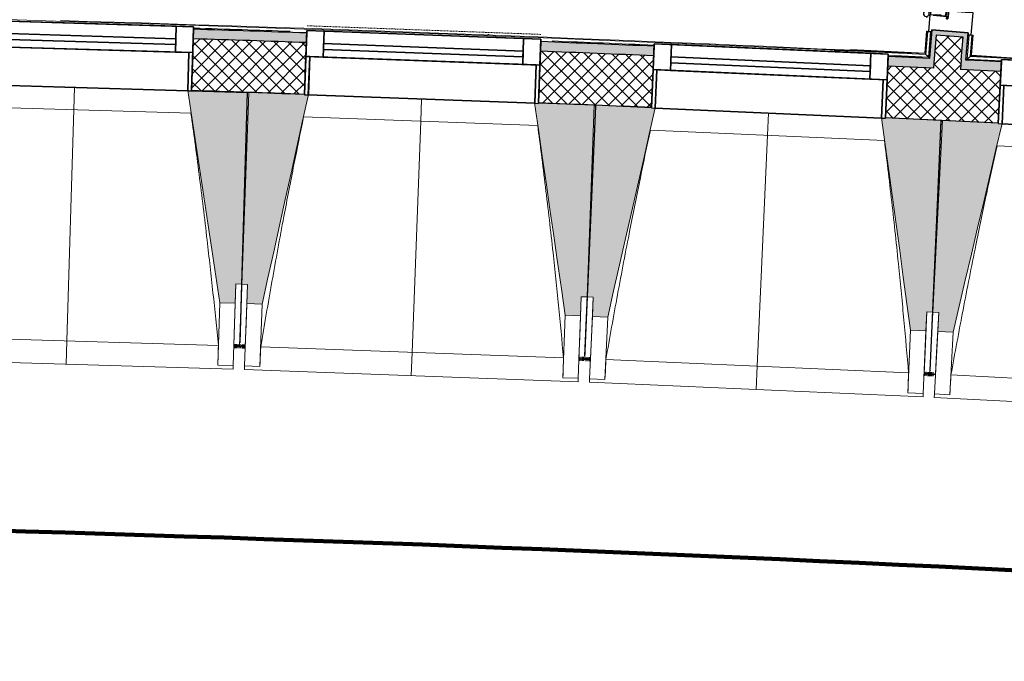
# Model space of a CAD drawing. Header units: centimetres. Extents: x -2631 to 8345, y -3715 to 485.
# Tile 4 of 82: x -1746 to -1490, y -2208 to -2041. Entities that reach past the tile are written whole.
import ezdxf

# ---------------------------------------------------------------- set-up
doc = ezdxf.new("R2010")
doc.units = ezdxf.units.CM
for name, pattern in [('Projeté', [0.396875, 0.238125, -0.15875]), ('Tiret', [0.25, 0.125, -0.125]), ('Tiret_2_', [0.25, 0.125, -0.125])]:
    doc.linetypes.add(name, pattern=pattern)
for name, color, linetype, lineweight in [('0-1', 7, 'Continuous', 5), ('A-DOOR', 7, 'Continuous', 25), ('A-DOOR-FRAM', 7, 'Continuous', 25), ('ANNOTATIONS-1', 7, 'Continuous', 25), ('ANNOTATIONS-2', 7, 'Continuous', 18), ('EQUI_SPE', 7, 'Continuous', 18), ('HACHURE_C-3', 7, 'Continuous', 18), ('MENUISERIES', 7, 'Continuous', 18), ('MENUISERIES-1', 7, 'Continuous', 25), ('MUR', 7, 'Continuous', 25), ('MUR_C', 7, 'Continuous', 25), ('OSSATURE', 7, 'Continuous', 18), ('OSSATURE_C', 7, 'Continuous', 18), ('PORTE', 7, 'Continuous', 25), ('PORTE-1', 7, 'Continuous', 18), ('PORTE-Cadre-meneau', 7, 'Continuous', 25), ('PORTE-panneau', 7, 'Continuous', 25), ('SERRU', 7, 'Continuous', 18), ('SERRU-traverse', 7, 'Continuous', 18), ('SOL', 7, 'Continuous', 25), ('Z', 7, 'Continuous', 18)]:
    doc.layers.add(name, color=color, linetype=linetype, lineweight=lineweight)
doc.layers.add('A-ANNO-NPLT', color=7, linetype='Continuous', lineweight=25, plot=False)
for name, color, linetype, lineweight, true_color in [('A-GLAZ-GLAS', 7, 'Continuous', 25, 0x5c63b1), ('ANNOTATIONS-3', 4, 'Tiret_2_', 100, 0x00ffff), ('ANNOTATIONS-5', 1, 'Projeté', 18, 0xff0000), ('ANNOTATIONS-6', 5, 'Continuous', 100, 0x0000ff), ('HACHURE_C-1', 7, 'Continuous', 25, 0xdadada), ('HACHURE_C-2', 7, 'Continuous', 5, 0xdadada), ('MENUISERIES-2', 7, 'Continuous', 25, 0x5c63b1), ('OSSATURE-1', 7, 'Continuous', 5, 0x787878), ('OSSATURE-2', 5, 'Continuous', 25, 0x0000ff), ('PORTE-2', 7, 'Tiret', 18, 0x000080)]:
    doc.layers.add(name, color=color, linetype=linetype, lineweight=lineweight, true_color=true_color)
pattern_1 = [(45, (0, 0), (-1.767767, 1.767767), []), (135, (0, 0), (-1.767767, -1.767767), [])]

# ---------------------------------------------------------------- blocks, each defined once
blk = doc.blocks.new('PRT_SIMPLE_HUI_58x68x48 - PRT_BOIS_1V_EI30_930x2040x40-552262-2021_015_1114_DCE_1_50_Sols Chape')
at = {"layer": 'ANNOTATIONS-1'}
h = blk.add_hatch(color=256, dxfattribs=at)
h.paths.add_polyline_path([(-48.38, -0.97), (-48.96, -0.8), (-50.85, -0.8), (-50.85, -1.15), (-50.2, -1.15), (-50.21, -1.03), (-50.52, -1.03), (-50.52, -0.93), (-48.84, -0.94), (-48.51, -1.06)])
h.paths.add_polyline_path([(-48.38, -0.97), (-48.51, -1.17), (-49.61, -1.32), (-50.05, -1.36), (-50.05, -1.45), (-49.59, -1.45), (-48.38, -1.28), (-48.38, -1.05)])
h = blk.add_hatch(color=256, dxfattribs=at)
h.paths.add_polyline_path([(41.38, -0.97), (41.38, -1.28), (42.62, -1.45), (43.05, -1.41), (43.04, -1.32), (42.59, -1.32), (41.51, -1.17), (41.44, -1.07)])
h.paths.add_polyline_path([(43.85, -0.8), (41.85, -0.8), (41.38, -0.97), (41.51, -1.06), (41.87, -0.93), (43.52, -0.93), (43.52, -1.03), (43.2, -1.05), (43.2, -1.15), (43.85, -1.15), (43.85, -0.9)])
at = {"layer": 'A-DOOR'}
for p, q in [((43.05, -1.45), (-49.95, -1.45)), ((-49.95, -1.45), (-49.95, -5.45)), ((43.05, -5.45), (43.05, -1.45)), ((-49.95, -5.45), (43.05, -5.45))]:
    blk.add_line(p, q, dxfattribs=at)
at = {"layer": 'A-DOOR-FRAM'}
for p, q in [((-48.7, 5.6), (-54.5, 5.6)), ((-54.5, 5.6), (-54.5, 4.75)), ((-48.7, -0.8), (-48.7, 5.6)), ((47.5, 5.6), (41.7, 5.6)), ((41.7, 5.6), (41.7, -0.8)), ((47.5, 4.75), (47.5, 5.6)), ((-54.5, 4.75), (-54.04, 4.75)), ((-54.04, 4.75), (-54.04, -4.75)), ((47.03, -4.75), (47.03, 4.75)), ((47.03, 4.75), (47.5, 4.75)), ((-50.85, -0.8), (-48.7, -0.8)), ((-50.85, -1.15), (-50.85, -0.8)), ((-50.2, -1.15), (-50.85, -1.15)), ((-50.2, -5.6), (-50.2, -1.15)), ((41.7, -0.8), (43.85, -0.8)), ((43.85, -1.15), (43.2, -1.15)), ((43.2, -1.15), (43.2, -5.6)), ((43.85, -0.8), (43.85, -1.15)), ((-54.04, -4.75), (-54.5, -4.75)), ((-54.5, -4.75), (-54.5, -5.6)), ((47.5, -4.75), (47.03, -4.75)), ((47.5, -5.6), (47.5, -4.75)), ((-54.5, -5.6), (-50.2, -5.6)), ((43.2, -5.6), (47.5, -5.6))]:
    blk.add_line(p, q, dxfattribs=at)
at = {"layer": 'ANNOTATIONS-2'}
for p, q in [((-48.85, -0.8), (-50.85, -0.8)), ((-50.85, -0.8), (-50.85, -1.15)), ((-50.85, -1.15), (-50.2, -1.15)), ((-50.52, -1.03), (-50.52, -0.93)), ((-50.52, -0.93), (-48.87, -0.93)), ((-50.2, -1.03), (-50.52, -1.03)), ((-50.2, -1.15), (-50.2, -1.03)), ((-49.61, -1.32), (-50.05, -1.32)), ((-50.05, -1.32), (-50.05, -1.45)), ((-50.05, -1.45), (-49.6, -1.45)), ((-48.51, -1.17), (-49.61, -1.32)), ((-49.6, -1.45), (-48.38, -1.28)), ((-48.87, -0.93), (-48.51, -1.06)), ((-48.38, -0.97), (-48.85, -0.8)), ((-48.51, -1.06), (-48.51, -1.17)), ((-48.38, -1.28), (-48.38, -0.97)), ((41.85, -0.8), (41.38, -0.97)), ((41.38, -0.97), (41.38, -1.28)), ((41.38, -1.28), (42.6, -1.45)), ((41.51, -1.06), (41.87, -0.93)), ((41.51, -1.17), (41.51, -1.06)), ((42.61, -1.32), (41.51, -1.17)), ((43.85, -0.8), (41.85, -0.8)), ((41.87, -0.93), (43.52, -0.93)), ((42.6, -1.45), (43.05, -1.45)), ((43.05, -1.32), (42.61, -1.32)), ((43.05, -1.45), (43.05, -1.32)), ((43.52, -1.03), (43.2, -1.03)), ((43.2, -1.03), (43.2, -1.15)), ((43.2, -1.15), (43.85, -1.15)), ((43.52, -0.93), (43.52, -1.03)), ((43.85, -1.15), (43.85, -0.8))]:
    blk.add_line(p, q, dxfattribs=at)
at = {"layer": 'EQUI_SPE'}
for p, q in [((43.05, -4.05), (43.05, -5.45)), ((43.05, -5.45), (40.35, -5.45))]:
    blk.add_line(p, q, dxfattribs=at)
at = {"layer": 'PORTE'}
for p, q in [((-42.71, 5.5), (-45.06, 5.5)), ((-45.06, 5.5), (-45.06, 5.45)), ((-45.06, 5.45), (-45.06, 5.04)), ((-45.06, 5.45), (-45.06, 5.04)), ((-42.71, 5.45), (-45.06, 5.45)), ((-42.71, 5.45), (-45.06, 5.45)), ((-31.96, 5.5), (-42.71, 5.5)), ((-42.71, 5.5), (-42.71, 5.45)), ((-42.71, 5.45), (-42.71, 5.5)), ((-42.71, 5.45), (-42.71, 5.04)), ((-42.71, 5.45), (-42.71, 5.04)), ((-31.96, 5.45), (-42.71, 5.45)), ((-31.96, 5.45), (-42.71, 5.45)), ((-42.71, 5.04), (-42.71, 5.45)), ((-42.71, 5.04), (-42.71, 5.45)), ((-31.96, 5.45), (-31.96, 5.5)), ((-31.96, 5.04), (-31.96, 5.45)), ((-31.96, 5.04), (-31.96, 5.45)), ((-45.06, 5.04), (-45.06, 4.33)), ((-45.06, 5.04), (-45.06, 4.33)), ((-42.71, 5.04), (-45.06, 5.04)), ((-45.06, 3.4), (-45.06, 4.33)), ((-45.06, 4.33), (-45.06, 3.4)), ((-45.06, 2.56), (-45.06, 3.4)), ((-45.06, 3.4), (-45.06, 2.56)), ((-42.71, 3.4), (-45.06, 3.4)), ((-42.71, 3.4), (-45.06, 3.4)), ((-42.71, 5.04), (-42.71, 4.33)), ((-42.71, 5.04), (-42.71, 4.33)), ((-31.96, 5.04), (-42.71, 5.04)), ((-42.71, 4.33), (-42.71, 5.04)), ((-42.71, 4.33), (-42.71, 5.04)), ((-42.71, 3.4), (-42.71, 4.33)), ((-42.71, 4.33), (-42.71, 3.4)), ((-42.71, 3.4), (-42.71, 4.33)), ((-42.71, 4.33), (-42.71, 3.4)), ((-42.71, 3.4), (-42.71, 3.28)), ((-42.71, 3.28), (-42.71, 3.4)), ((-31.96, 3.4), (-42.71, 3.4)), ((-31.96, 3.4), (-42.71, 3.4)), ((-42.71, 2.56), (-42.71, 3.4)), ((-42.71, 3.4), (-42.71, 2.56)), ((-31.96, 3.28), (-42.71, 3.28)), ((-42.71, 3.28), (-31.96, 3.28)), ((-31.96, 4.33), (-31.96, 5.04)), ((-31.96, 4.33), (-31.96, 5.04)), ((-31.96, 3.4), (-31.96, 4.33)), ((-31.96, 4.33), (-31.96, 3.4)), ((-31.96, 3.4), (-31.96, 3.28)), ((-31.96, 3.28), (-31.96, 3.4)), ((-45.06, 1.52), (-45.06, 2.56)), ((-45.06, 2.56), (-45.06, 1.52)), ((-42.71, 2.56), (-45.06, 2.56)), ((-42.71, 2.56), (-45.06, 2.56)), ((-45.06, 0.44), (-45.06, 1.52)), ((-45.06, 1.52), (-45.06, 0.44)), ((-42.71, 1.52), (-45.06, 1.52)), ((-42.71, 1.52), (-45.06, 1.52)), ((-45.06, 0.44), (-45.06, -0.4)), ((-45.06, -0.4), (-45.06, 0.44)), ((-42.71, 0.44), (-45.06, 0.44)), ((-45.06, 0.44), (-42.71, 0.44)), ((-42.71, 1.52), (-42.71, 2.56)), ((-42.71, 2.56), (-42.71, 1.52)), ((-42.71, 0.44), (-42.71, 1.52)), ((-42.71, 1.52), (-42.71, 0.44)), ((-42.71, 0.44), (-42.71, -0.4)), ((-42.71, -0.4), (-42.71, 0.44)), ((-46.56, -0.55), (-46.56, -1.45)), ((-41.34, -0.55), (-46.56, -0.55)), ((-41.34, -0.55), (-46.56, -0.55)), ((-46.56, -0.55), (-46.56, -1.45)), ((-41.34, -0.55), (-46.56, -0.55)), ((-41.34, -0.55), (-46.56, -0.55)), ((-46.56, -1.45), (-41.34, -1.45)), ((-46.56, -1.45), (-41.34, -1.45)), ((-46.56, -1.45), (-41.34, -1.45)), ((-46.56, -1.45), (-41.34, -1.45)), ((-45.06, -0.4), (-45.06, -0.5)), ((-45.06, -0.5), (-42.71, -0.5)), ((-44.3, -0.55), (-43.67, -0.55)), ((-44.3, -0.55), (-43.67, -0.55)), ((-43.6, -1.45), (-44.3, -1.45)), ((-43.6, -1.45), (-44.3, -1.45)), ((-43.66, -0.55), (-43.6, -0.55)), ((-43.66, -0.55), (-43.6, -0.55)), ((-42.71, -0.5), (-42.71, -0.4)), ((-41.34, -1.45), (-41.34, -0.55)), ((-41.34, -1.45), (-41.34, -0.55)), ((-49.95, -4.25), (-49.95, -2.65)), ((-49.95, -2.65), (-49.95, -2.9)), ((-49.95, -2.9), (-49.95, -4)), ((-49.95, -2.98), (-49.95, -3.27)), ((-49.95, -3.45), (-49.95, -3.15)), ((-49.95, -3.5), (-49.95, -3.4)), ((-49.95, -3.82), (-49.95, -3.45)), ((-49.95, -3.63), (-49.95, -3.92)), ((-49.95, -4), (-49.95, -4.25)), ((43.05, -2.9), (43.05, -2.65)), ((43.05, -2.65), (43.05, -4.25)), ((43.05, -4), (43.05, -2.9)), ((43.05, -3.27), (43.05, -2.98)), ((43.05, -3.15), (43.05, -3.45)), ((43.05, -3.4), (43.05, -3.5)), ((43.05, -3.45), (43.05, -3.82)), ((43.05, -3.92), (43.05, -3.63)), ((43.05, -4.25), (43.05, -4)), ((-46.56, -5.45), (-46.56, -6.35)), ((-43.27, -5.45), (-46.56, -5.45)), ((-43.27, -5.45), (-46.56, -5.45)), ((-46.56, -5.45), (-46.56, -6.35)), ((-43.27, -5.45), (-46.56, -5.45)), ((-43.27, -5.45), (-46.56, -5.45)), ((-46.56, -6.35), (-41.34, -6.35)), ((-46.56, -6.35), (-41.34, -6.35)), ((-46.56, -6.35), (-41.34, -6.35)), ((-46.56, -6.35), (-41.34, -6.35)), ((-42.71, -6.4), (-45.06, -6.4)), ((-45.06, -6.4), (-45.06, -6.5)), ((-45.06, -7.34), (-45.06, -6.5)), ((-45.06, -6.5), (-45.06, -7.34)), ((-45.06, -7.34), (-45.06, -8.42)), ((-45.06, -8.42), (-45.06, -7.34)), ((-45.06, -7.34), (-42.71, -7.34)), ((-42.71, -7.34), (-45.06, -7.34)), ((-44.3, -5.45), (-43.6, -5.45)), ((-44.3, -5.45), (-43.6, -5.45)), ((-43.6, -6.35), (-44.3, -6.35)), ((-43.6, -6.35), (-44.3, -6.35)), ((-41.34, -5.45), (-43.25, -5.45)), ((-41.34, -5.45), (-43.25, -5.45)), ((-41.34, -5.45), (-43.25, -5.45)), ((-41.34, -5.45), (-43.25, -5.45)), ((-42.71, -6.5), (-42.71, -6.4)), ((-42.71, -7.34), (-42.71, -6.5)), ((-42.71, -6.5), (-42.71, -7.34)), ((-42.71, -7.34), (-42.71, -8.42)), ((-42.71, -8.42), (-42.71, -7.34)), ((-41.34, -6.35), (-41.34, -5.45)), ((-41.34, -6.35), (-41.34, -5.45)), ((-45.06, -8.42), (-45.06, -9.46)), ((-45.06, -9.46), (-45.06, -8.42)), ((-45.06, -8.42), (-42.71, -8.42)), ((-45.06, -8.42), (-42.71, -8.42)), ((-45.06, -9.46), (-45.06, -10.3)), ((-45.06, -10.3), (-45.06, -9.46)), ((-45.06, -9.46), (-42.71, -9.46)), ((-45.06, -9.46), (-42.71, -9.46)), ((-42.71, -8.42), (-42.71, -9.46)), ((-42.71, -9.46), (-42.71, -8.42)), ((-42.71, -9.46), (-42.71, -10.3)), ((-42.71, -10.3), (-42.71, -9.46)), ((-42.71, -10.3), (-42.71, -10.18)), ((-42.71, -10.18), (-42.71, -10.3)), ((-42.71, -10.18), (-31.96, -10.18)), ((-31.96, -10.18), (-42.71, -10.18)), ((-31.96, -10.3), (-31.96, -10.18)), ((-31.96, -10.18), (-31.96, -10.3)), ((-45.06, -10.3), (-45.06, -11.23)), ((-45.06, -11.23), (-45.06, -10.3)), ((-45.06, -10.3), (-42.71, -10.3)), ((-45.06, -10.3), (-42.71, -10.3)), ((-45.06, -11.23), (-45.06, -11.94)), ((-45.06, -11.23), (-45.06, -11.94)), ((-45.06, -11.94), (-45.06, -12.16)), ((-45.06, -11.94), (-45.06, -12.35)), ((-45.06, -11.94), (-42.71, -11.94)), ((-45.06, -12.17), (-45.06, -12.35)), ((-45.06, -12.35), (-45.06, -12.4)), ((-45.06, -12.35), (-42.71, -12.35)), ((-45.06, -12.35), (-42.71, -12.35)), ((-45.06, -12.4), (-42.71, -12.4)), ((-42.71, -10.3), (-42.71, -11.23)), ((-42.71, -11.23), (-42.71, -10.3)), ((-42.71, -10.3), (-31.96, -10.3)), ((-42.71, -10.3), (-31.96, -10.3)), ((-42.71, -10.3), (-42.71, -11.23)), ((-42.71, -11.23), (-42.71, -10.3)), ((-42.71, -11.23), (-42.71, -11.94)), ((-42.71, -11.23), (-42.71, -11.94)), ((-42.71, -11.94), (-42.71, -11.23)), ((-42.71, -11.94), (-42.71, -11.23)), ((-42.71, -11.94), (-42.71, -12.35)), ((-42.71, -11.94), (-31.96, -11.94)), ((-42.71, -12.35), (-42.71, -11.94)), ((-42.71, -11.96), (-42.71, -12.35)), ((-42.71, -12.35), (-42.71, -11.96)), ((-42.71, -12.35), (-42.71, -12.4)), ((-42.71, -12.35), (-31.96, -12.35)), ((-42.71, -12.35), (-31.96, -12.35)), ((-42.71, -12.4), (-42.71, -12.35)), ((-42.71, -12.4), (-31.96, -12.4)), ((-31.96, -10.3), (-31.96, -11.23)), ((-31.96, -11.23), (-31.96, -10.3)), ((-31.96, -11.94), (-31.96, -11.23)), ((-31.96, -11.94), (-31.96, -11.23)), ((-31.96, -12.35), (-31.96, -11.94)), ((-31.96, -12.35), (-31.96, -11.94)), ((-31.96, -12.4), (-31.96, -12.35))]:
    blk.add_line(p, q, dxfattribs=at)
for radius, start, end in [(0.912, 155.8208, 180), (0.912, 155.8208, 180), (0.912, 155.8208, 180), (0.912, 155.8208, 180), (0.912, 155.8208, 180), (0.912, 155.8208, 180), (0.912, 155.8208, 180), (0.912, 155.8208, 180), (0.912, 180, 191.9497), (0.912, 180, 191.9497), (0.912, 180, 204.1792), (0.912, 180, 204.1792), (0.912, 180, 191.9497), (0.912, 180, 191.9497), (0.912, 180, 191.9497), (0.912, 180, 191.9497), (0.75, 360, 180), (0.75, 61.3801, 180), (0.75, 180, 360), (0.75, 180, 0), (0.912, 111.9887, 120), (0.912, 111.9887, 120), (0.912, 111.9887, 120), (0.912, 111.9887, 120), (0.912, 111.9887, 120), (0.912, 111.9887, 120), (0.912, 111.9887, 120), (0.912, 111.9887, 120), (0.912, 240, 248.0113), (0.912, 240, 248.0113), (0.912, 60, 67.1464), (0.912, 60, 67.1464), (0.912, 60, 67.1464), (0.912, 60, 67.1464), (0.912, 60, 67.1464), (0.912, 60, 67.1464), (0.912, 60, 67.1464), (0.912, 60, 67.1464), (0.75, 0, 60), (0.912, 0, 24.1792), (0.912, 0, 24.1792), (0.912, 0, 24.1792), (0.912, 0, 24.1792), (0.912, 0, 24.1792), (0.912, 0, 24.1792), (0.912, 0, 24.1792), (0.912, 0, 24.1792)]:
    blk.add_arc((42.9, -6.55), radius, start, end, dxfattribs=at)
at = {"layer": 'PORTE-2'}
blk.add_arc((42.8, -5.45), 93, 180, 269.3192, dxfattribs=at)
at = {"layer": 'PORTE-Cadre-meneau'}
for p, q in [((-54.04, -4.75), (-54.04, 4.68)), ((-48.7, 4.68), (-48.7, -0.8)), ((41.7, -0.8), (41.7, 4.68)), ((47.03, 4.68), (47.03, -4.75)), ((-48.7, -0.8), (-50.85, -0.8)), ((-50.85, -0.8), (-50.85, -1.15)), ((-50.85, -1.15), (-50.2, -1.15)), ((-50.2, -1.15), (-50.2, -4.75)), ((41.7, -0.8), (43.85, -0.8)), ((43.2, -4.75), (43.2, -1.15)), ((43.85, -1.15), (43.2, -1.15)), ((43.85, -1.15), (43.85, -0.8)), ((-54.5, -4.75), (-54.04, -4.75)), ((47.03, -4.75), (47.5, -4.75))]:
    blk.add_line(p, q, dxfattribs=at)
at = {"layer": 'PORTE-panneau'}
for p, q in [((43.05, -1.45), (-49.95, -1.45)), ((-49.95, -2.65), (-49.95, -4.25)), ((43.05, -4.25), (43.05, -2.65)), ((41.7, -5.45), (41.7, -97.75))]:
    blk.add_line(p, q, dxfattribs=at)
blk = doc.blocks.new('XXX_VIDE FENETRE - 590-389517-2021_015_1114_DCE_1_50_Sols Chape')
at = {"layer": 'A-ANNO-NPLT'}
for p, q in [((-30.51, 0), (-30.51, -10)), ((-29.51, 0), (-30.51, 0)), ((-29.51, -10), (-29.51, 0)), ((30.51, 0), (29.51, 0)), ((29.51, 0), (29.51, -10)), ((30.51, -10), (30.51, 0)), ((-30.51, -10), (-29.51, -10)), ((-26.01, -10), (-30.51, -10)), ((-30.51, -10), (-30.51, -16.75)), ((-26.01, -16.75), (-26.01, -10)), ((26.01, -10), (26.01, -16.75)), ((30.51, -10), (26.01, -10)), ((29.51, -10), (30.51, -10)), ((30.51, -16.75), (30.51, -10)), ((-30.51, -16.75), (-26.01, -16.75)), ((26.01, -16.75), (30.51, -16.75))]:
    blk.add_line(p, q, dxfattribs=at)
at = {"layer": 'A-GLAZ-GLAS'}
for p, q in [((26.01, -12), (-26.01, -12)), ((-26.01, -12), (-26.01, -13.5)), ((26.01, -13.5), (26.01, -12)), ((-26.01, -13.5), (26.01, -13.5))]:
    blk.add_line(p, q, dxfattribs=at)
at = {"layer": 'MENUISERIES-1'}
for p, q in [((-29.51, 0), (29.51, 0)), ((29.51, 0), (-29.51, 0)), ((-30.51, -10), (-30.51, -0.07)), ((-29.51, -0.07), (-29.51, -10)), ((29.51, -10), (29.51, -0.07)), ((30.51, -0.07), (30.51, -10)), ((30.51, -10), (-30.51, -10)), ((-30.51, -16.75), (-30.51, -10)), ((-30.51, -10), (30.51, -10)), ((-29.51, -10), (29.51, -10)), ((-26.01, -10), (-26.01, -16.75)), ((26.01, -10), (-26.01, -10)), ((26.01, -16.75), (26.01, -10)), ((30.51, -10), (30.51, -16.75)), ((30.51, -16.75), (-30.51, -16.75)), ((-26.01, -16.75), (26.01, -16.75))]:
    blk.add_line(p, q, dxfattribs=at)
at = {"layer": 'MENUISERIES-2'}
for p, q in [((-26.01, -13.5), (-26.01, -12)), ((-26.01, -12), (26.01, -12)), ((26.01, -12), (26.01, -13.5)), ((26.01, -13.5), (-26.01, -13.5))]:
    blk.add_line(p, q, dxfattribs=at)
blk = doc.blocks.new('Garde-corps - Garde-corps-505471-2021_015_1114_DCE_1_50_Sols Chape')
at = {"layer": 'SERRU-traverse'}
for p, q in [((-1686.18, -2043.72), (-1686.78, -2043.7)), ((-1686.78, -2043.7), (-1686.18, -2043.72)), ((-1623.92, -2044.6), (-1624.2, -2044.59)), ((-1509.92, -2043.76), (-1510.39, -2049.44)), ((-1509.76, -2043.78), (-1510.24, -2049.61)), ((-1509.58, -2043.79), (-1510.08, -2049.79)), ((-1509.27, -2043.82), (-1509.92, -2043.76)), ((-1509.76, -2043.78), (-1509.92, -2043.76)), ((-1509.76, -2043.78), (-1509.58, -2043.79)), ((-1509.58, -2043.79), (-1508.87, -2043.85)), ((-1508.87, -2043.85), (-1509.43, -2050.53)), ((-1508.87, -2043.85), (-1509.43, -2050.53)), ((-1508.58, -2043.88), (-1509.27, -2043.82)), ((-1508.58, -2043.88), (-1509.15, -2050.85)), ((-1509.15, -2050.85), (-1508.58, -2043.88)), ((-1508.58, -2043.88), (-1508.79, -2043.86)), ((-1597.67, -2046.98), (-1598.32, -2046.96)), ((-1598.32, -2046.96), (-1597.67, -2046.98)), ((-1510.39, -2049.44), (-1533.98, -2048.8)), ((-1510.39, -2049.44), (-1529.72, -2048.54)), ((-1509.43, -2050.53), (-1519.95, -2050.25)), ((-1509.43, -2050.53), (-1519.94, -2050.04))]:
    blk.add_line(p, q, dxfattribs=at)
at = {"layer": 'SERRU-traverse', "flags": 128}
for points in [[(-1510.08, -2049.79), (-1509.76, -2050.16), (-1509.43, -2050.53)], [(-1509.15, -2050.85), (-1509.47, -2050.48), (-1509.79, -2050.12)]]:
    blk.add_lwpolyline(points, dxfattribs=at)
at = {"layer": 'SERRU-traverse'}
for radius, start, end in [(13044.68, 87.310169, 90.815427), (13044.86, 87.310907, 88.301428), (13043.97, 88.038301, 88.149006), (13043.97, 87.62141, 87.738276)]:
    blk.add_arc((-2122.26, -15080.1), radius, start, end, dxfattribs=at)
for points, knots in [([(-1510.39, -2049.44), (-1510.39, -2049.44), (-1510.39, -2049.44), (-1510.38, -2049.45), (-1510.37, -2049.46), (-1510.36, -2049.47), (-1510.35, -2049.48), (-1510.33, -2049.5), (-1510.32, -2049.52), (-1510.3, -2049.54), (-1510.28, -2049.56), (-1510.26, -2049.58), (-1510.25, -2049.6), (-1510.24, -2049.61)], [0.075, 0.075, 0.075, 0.075, 0.15, 0.2125, 0.275, 0.35, 0.425, 0.5, 0.6, 0.7, 0.775, 0.85, 1, 1, 1, 1]), ([(-1509.43, -2050.53), (-1509.43, -2050.53), (-1509.43, -2050.54), (-1509.42, -2050.54), (-1509.42, -2050.55), (-1509.41, -2050.56), (-1509.4, -2050.57), (-1509.39, -2050.58), (-1509.38, -2050.59), (-1509.37, -2050.6), (-1509.36, -2050.61), (-1509.35, -2050.62), (-1509.34, -2050.63), (-1509.33, -2050.64), (-1509.32, -2050.66), (-1509.31, -2050.67), (-1509.3, -2050.68), (-1509.28, -2050.7), (-1509.25, -2050.74), (-1509.21, -2050.79), (-1509.17, -2050.83), (-1509.15, -2050.85)], [0, 0, 0, 0, 0.071429, 0.107143, 0.142857, 0.214286, 0.25, 0.285714, 0.321429, 0.357143, 0.392857, 0.428571, 0.464286, 0.5, 0.535714, 0.571429, 0.607143, 0.642857, 0.714286, 0.857143, 1, 1, 1, 1])]:
    blk.add_open_spline(points, degree=3, knots=knots, dxfattribs=at)
blk = doc.blocks.new('Garde-corps - Garde-corps-508221-2021_015_1114_DCE_1_50_Sols Chape')
at = {"layer": 'SERRU-traverse'}
for p, q in [((-1499.66, -2051.3), (-1499.11, -2044.66)), ((-1499.11, -2044.66), (-1499.66, -2051.3)), ((-1499.33, -2051.01), (-1498.81, -2044.69)), ((-1499.33, -2051.01), (-1498.81, -2044.69)), ((-1498.9, -2044.68), (-1499.11, -2044.66)), ((-1498.41, -2044.72), (-1499.11, -2044.66)), ((-1498.81, -2044.69), (-1498.1, -2044.75)), ((-1498.56, -2050.34), (-1498.1, -2044.75)), ((-1497.76, -2044.77), (-1498.41, -2044.72)), ((-1498.37, -2050.17), (-1497.93, -2044.76)), ((-1498.2, -2050.01), (-1497.76, -2044.77)), ((-1498.1, -2044.75), (-1497.93, -2044.76)), ((-1497.76, -2044.77), (-1497.93, -2044.76)), ((-1490.44, -2051.59), (-1499.33, -2051.01)), ((-1490.43, -2051.44), (-1499.33, -2051.01)), ((-1469.82, -2051.86), (-1498.2, -2050.01))]:
    blk.add_line(p, q, dxfattribs=at)
at = {"layer": 'SERRU-traverse', "flags": 128}
for points in [[(-1499.66, -2051.3), (-1499.28, -2050.97), (-1498.9, -2050.63)], [(-1499.33, -2051.01), (-1499.35, -2051.02), (-1499.38, -2051.05), (-1499.42, -2051.09), (-1499.48, -2051.14), (-1499.54, -2051.19), (-1499.6, -2051.24), (-1499.66, -2051.3)], [(-1498.56, -2050.34), (-1498.95, -2050.67), (-1499.33, -2051.01)], [(-1498.2, -2050.02), (-1498.21, -2050.02), (-1498.22, -2050.04), (-1498.24, -2050.05), (-1498.26, -2050.07), (-1498.29, -2050.09), (-1498.31, -2050.11), (-1498.33, -2050.13), (-1498.35, -2050.15), (-1498.37, -2050.17)]]:
    blk.add_lwpolyline(points, dxfattribs=at)
at = {"layer": 'SERRU-traverse'}
for radius, start, end in [(13044.68, 85.301593, 87.259515), (13044.86, 85.791063, 87.258723)]:
    blk.add_arc((-2122.26, -15080.1), radius, start, end, dxfattribs=at)
blk = doc.blocks.new('B02_ARC_rvt-1-2021_015_1114_DCE_1_50_Sols Chape')
at = {"layer": 'HACHURE_C-1'}
h = blk.add_hatch(color=256, dxfattribs=at)
h.paths.add_polyline_path([(-1507.9, -2050.91), (-1507.39, -2044.76), (-1503.91, -2045.05), (-1503.8, -2043.81), (-1508.54, -2043.41), (-1509.15, -2050.85), (-1508.31, -2050.89)])
h.paths.add_polyline_path([(-1495.45, -1943.08), (-1495.35, -1941.84), (-1498.83, -1941.55), (-1496.98, -1919.16), (-1498.22, -1919.05), (-1500.18, -1942.69), (-1497.66, -1942.9)])
at = {"layer": 'HACHURE_C-2'}
h = blk.add_hatch(color=256, dxfattribs=at)
h.paths.add_polyline_path([(-1499.66, -2051.3), (-1499.07, -2044.2), (-1503.8, -2043.81), (-1503.91, -2045.05), (-1500.42, -2045.34), (-1500.91, -2051.24), (-1500.28, -2051.27)])
h.paths.add_polyline_path([(-1490.72, -1943.47), (-1489.44, -1928.06), (-1490.68, -1927.96), (-1491.86, -1942.13), (-1495.35, -1941.84), (-1495.45, -1943.08), (-1491.86, -1943.38)])
h = blk.add_hatch(color=256, dxfattribs=at)
h.paths.add_polyline_path([(-1054.05, -2082.75), (-1053.84, -2080.26), (-1068.34, -2079.08), (-1068.54, -2081.57), (-1061.09, -2082.18)])
h.paths.add_polyline_path([(-1129.37, -2076.78), (-1129.17, -2074.29), (-1158.24, -2072.1), (-1158.42, -2074.6), (-1129.65, -2076.76)])
h.paths.add_polyline_path([(-1219.28, -2070.23), (-1219.1, -2067.74), (-1248.7, -2065.71), (-1248.86, -2068.21), (-1219.54, -2070.21)])
h.paths.add_polyline_path([(-1309.76, -2064.27), (-1309.59, -2061.77), (-1339.13, -2059.96), (-1339.28, -2062.46), (-1309.99, -2064.25)])
h.paths.add_polyline_path([(-1400.2, -2058.94), (-1400.05, -2056.44), (-1429.5, -2054.84), (-1429.63, -2057.34), (-1400.4, -2058.92)])
h.paths.add_polyline_path([(-1490.57, -2054.24), (-1490.44, -2051.74), (-1500.91, -2051.27), (-1501.11, -2053.73), (-1490.75, -2054.23)])
h.paths.add_polyline_path([(-1508.11, -2053.4), (-1507.9, -2050.91), (-1519.95, -2050.34), (-1520.06, -2052.84), (-1508.31, -2053.39)])
h.paths.add_polyline_path([(-1581.03, -2050.17), (-1580.92, -2047.67), (-1610.44, -2046.48), (-1610.53, -2048.97), (-1581.18, -2050.16)])
h.paths.add_polyline_path([(-1671.51, -2046.72), (-1671.41, -2044.22), (-1700.94, -2043.24), (-1701.02, -2045.74), (-1671.64, -2046.72)])
h.paths.add_polyline_path([(-1762.01, -2043.91), (-1761.94, -2041.41), (-1791.47, -2040.63), (-1791.53, -2043.12), (-1762.12, -2043.9)])
h.paths.add_polyline_path([(-1852.53, -2041.72), (-1852.53, -2039.22), (-1882.01, -2038.64), (-1882, -2041.14), (-1852.61, -2041.72)])
h.paths.add_polyline_path([(-2308.86, -2040.27), (-2305.35, -2040.22), (-2305.39, -2037.72), (-2308.9, -2037.77)])
h.paths.add_polyline_path([(-1943.06, -2040.16), (-1943.06, -2037.66), (-1972.48, -2037.29), (-1972.47, -2039.79), (-1943.12, -2040.16)])
h.paths.add_polyline_path([(-2244.33, -2039.5), (-2214.74, -2039.26), (-2214.76, -2036.76), (-2244.36, -2037)])
h.paths.add_polyline_path([(-2033.52, -2039.23), (-2033.55, -2036.73), (-2063.21, -2036.56), (-2063.19, -2039.06), (-2033.55, -2039.23)])
h.paths.add_polyline_path([(-2153.72, -2038.97), (-2124.22, -2038.93), (-2124.24, -2036.43), (-2153.73, -2036.47)])
at = {"layer": 'HACHURE_C-3'}
h = blk.add_hatch(dxfattribs=at)
h.set_pattern_fill('FP_1', color=256, style=0, pattern_type=2)
h.set_pattern_definition(pattern_1)
h.paths.add_polyline_path([(-1501.11, -2053.73), (-1500.42, -2045.34), (-1507.39, -2044.76), (-1508.11, -2053.4), (-1503.91, -2053.6)])
h.paths.add_polyline_path([(-1491.86, -1942.13), (-1490.58, -1926.71), (-1497.56, -1926.13), (-1498.83, -1941.55), (-1493.85, -1941.96)])
h = blk.add_hatch(dxfattribs=at)
h.set_pattern_fill('FP_1', color=256, style=0, pattern_type=2)
h.set_pattern_definition(pattern_1)
h.paths.add_polyline_path([(-1055.15, -2096.21), (-1054.05, -2082.75), (-1068.54, -2081.57), (-1069.6, -2095.03), (-1061.29, -2095.7)])
h.paths.add_polyline_path([(-1130.43, -2090.24), (-1129.37, -2076.78), (-1158.42, -2074.6), (-1159.38, -2088.06), (-1130.44, -2090.24)])
h.paths.add_polyline_path([(-1220.25, -2083.69), (-1219.28, -2070.23), (-1248.86, -2068.21), (-1249.74, -2081.68), (-1220.26, -2083.69)])
h.paths.add_polyline_path([(-1310.63, -2077.74), (-1309.76, -2064.27), (-1339.28, -2062.46), (-1340.06, -2075.93), (-1310.63, -2077.74)])
h.paths.add_polyline_path([(-1400.97, -2072.41), (-1400.2, -2058.94), (-1429.63, -2057.34), (-1430.31, -2070.82), (-1400.98, -2072.41)])
h.paths.add_polyline_path([(-1491.26, -2067.72), (-1490.57, -2054.24), (-1520.06, -2052.84), (-1520.66, -2066.33), (-1491.26, -2067.72)])
h.paths.add_polyline_path([(-1581.62, -2063.65), (-1581.03, -2050.17), (-1610.53, -2048.97), (-1611.03, -2062.46), (-1581.62, -2063.65)])
h.paths.add_polyline_path([(-1672.01, -2060.21), (-1671.51, -2046.72), (-1701.02, -2045.74), (-1701.42, -2059.23), (-1672.01, -2060.21)])
h.paths.add_polyline_path([(-1762.41, -2057.4), (-1762.01, -2043.91), (-1791.53, -2043.12), (-1791.84, -2056.62), (-1762.42, -2057.4)])
h.paths.add_polyline_path([(-1852.84, -2055.22), (-1852.53, -2041.72), (-1882.05, -2041.14), (-1882.27, -2054.64), (-1852.84, -2055.22)])
h.paths.add_polyline_path([(-2311.15, -2053.8), (-2305.19, -2053.71), (-2305.39, -2040.22), (-2311.36, -2040.3), (-2311.23, -2049.13)])
h.paths.add_polyline_path([(-1943.28, -2053.66), (-1943.12, -2040.16), (-1972.5, -2039.79), (-1972.62, -2053.29), (-1943.28, -2053.66)])
h.paths.add_polyline_path([(-2244.18, -2053), (-2214.68, -2052.76), (-2214.76, -2039.26), (-2244.33, -2039.5), (-2244.22, -2049.13)])
h.paths.add_polyline_path([(-2033.64, -2052.73), (-2033.55, -2039.23), (-2063.2, -2039.06), (-2063.14, -2052.56), (-2033.64, -2052.73)])
h.paths.add_polyline_path([(-2153.66, -2052.47), (-2124.16, -2052.43), (-2124.24, -2038.93), (-2153.72, -2038.97), (-2153.67, -2049.13)])
at = {"layer": 'MUR'}
for p, q in [((-1701.42, -2059.23), (-1700.94, -2043.24)), ((-1671.41, -2044.22), (-1672.01, -2060.21)), ((-1611.03, -2062.46), (-1610.44, -2046.48)), ((-1580.92, -2047.67), (-1581.62, -2063.65)), ((-1520.66, -2066.33), (-1519.95, -2050.34)), ((-1490.44, -2051.74), (-1491.26, -2067.72))]:
    blk.add_line(p, q, dxfattribs=at)
at = {"layer": 'MUR_C'}
for p, q in [((-1700.94, -2043.24), (-1701.42, -2059.23)), ((-1672.01, -2060.21), (-1671.41, -2044.22)), ((-1508.54, -2043.41), (-1509.15, -2050.85)), ((-1499.07, -2044.2), (-1508.54, -2043.41)), ((-1499.66, -2051.3), (-1499.07, -2044.2)), ((-1610.44, -2046.48), (-1611.03, -2062.46)), ((-1507.39, -2044.76), (-1507.9, -2050.91)), ((-1503.91, -2045.05), (-1507.39, -2044.76)), ((-1500.42, -2045.34), (-1503.91, -2045.05)), ((-1500.91, -2051.24), (-1500.42, -2045.34)), ((-1581.62, -2063.65), (-1580.92, -2047.67)), ((-1519.95, -2050.34), (-1520.66, -2066.33)), ((-1507.9, -2050.91), (-1508.11, -2053.4)), ((-1500.91, -2051.24), (-1501.11, -2053.73)), ((-1491.26, -2067.72), (-1490.44, -2051.74)), ((-1508.11, -2053.4), (-1520.06, -2052.84)), ((-1490.57, -2054.24), (-1501.11, -2053.73))]:
    blk.add_line(p, q, dxfattribs=at)
at = {"layer": 'MUR_C', "flags": 128}
for points in [[(-1509.15, -2050.85), (-1514.55, -2050.59), (-1519.95, -2050.34)], [(-1490.44, -2051.74), (-1495.05, -2051.52), (-1499.66, -2051.3)]]:
    blk.add_lwpolyline(points, dxfattribs=at)
at = {"layer": 'MUR_C'}
for radius, start, end in [(13043.67, 88.019227, 88.149003), (13041.17, 88.019253, 88.148977), (13043.67, 87.621413, 87.751189), (13041.17, 87.621438, 87.751164), (13027.67, 88.019392, 88.14884), (13027.67, 87.621578, 87.751026), (13027.67, 87.223762, 87.353211)]:
    blk.add_arc((-2122.26, -15080.1), radius, start, end, dxfattribs=at)
at = {"layer": 'SOL'}
for p, q in [((-1508.54, -2043.41), (-1509.15, -2050.85)), ((-1509.15, -2050.85), (-1508.54, -2043.41)), ((-1508.54, -2043.41), (-1509.15, -2050.85)), ((-1509.15, -2050.85), (-1508.54, -2043.41)), ((-1676.13, -2060.05), (-1681.69, -2059.85)), ((-1681.69, -2059.85), (-1676.13, -2060.05)), ((-1596.1, -2063.15), (-1596.55, -2063.13)), ((-1596.55, -2063.13), (-1596.1, -2063.15)), ((-1505.74, -2067.2), (-1506.19, -2067.18)), ((-1506.19, -2067.18), (-1505.74, -2067.2))]:
    blk.add_line(p, q, dxfattribs=at)
at = {"layer": 'MENUISERIES'}
for p, rotation in [((-1731.92, -2058.42), 178.2816977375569), ((-1641.52, -2061.45), 177.8844287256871), ((-1551.14, -2065.1), 177.4871597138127), ((-1460.79, -2069.38), 177.0898907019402)]:
    blk.add_blockref('XXX_VIDE FENETRE - 590-389517-2021_015_1114_DCE_1_50_Sols Chape', p, dxfattribs=dict(at, rotation=rotation))
at = {"layer": 'PORTE-1', "rotation": 265.2586130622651}
blk.add_blockref('PRT_SIMPLE_HUI_58x68x48 - PRT_BOIS_1V_EI30_930x2040x40-552262-2021_015_1114_DCE_1_50_Sols Chape', (-1499.92, -1996.93), dxfattribs=at)
at = {"layer": 'SERRU'}
for name in ['Garde-corps - Garde-corps-505471-2021_015_1114_DCE_1_50_Sols Chape', 'Garde-corps - Garde-corps-508221-2021_015_1114_DCE_1_50_Sols Chape']:
    blk.add_blockref(name, (0, 0), dxfattribs=at)
blk = doc.blocks.new('20_MUR PREFA_01 - MODULE_01 B-3165811-2021_015_1114_DCE_1_50_Sols Chape')
at = {"layer": 'Z'}
for p, q in [((0, 72.21), (0, 66.14)), ((0, 66.14), (0, 5.85)), ((0, 0.07), (0, 5.85))]:
    blk.add_line(p, q, dxfattribs=at)
blk = doc.blocks.new('B02_DC_STR_rvt-1-2021_015_1114_DCE_1_50_Sols Chape')
at = {"layer": 'OSSATURE-1'}
for points in [[(-1690.09, -2114.65), (-1689.94, -2109.65), (-1688.44, -2109.69), (-1686.94, -2059.7), (-1701.42, -2059.27), (-1701.43, -2059.34), (-1702.42, -2059.34), (-1694.09, -2114.53)], [(-1683.02, -2114.9), (-1671.01, -2060.36), (-1672.01, -2060.32), (-1672.01, -2060.26), (-1686.49, -2059.72), (-1688.33, -2109.7), (-1686.83, -2109.75), (-1687.02, -2114.75), (-1686.83, -2114.76)], [(-1600.08, -2117.96), (-1599.89, -2112.96), (-1598.39, -2113.02), (-1596.55, -2063.04), (-1611.03, -2062.51), (-1611.04, -2062.58), (-1612.02, -2062.58), (-1604.08, -2117.81)], [(-1593.01, -2118.26), (-1580.63, -2063.81), (-1581.62, -2063.77), (-1581.62, -2063.7), (-1596.1, -2063.06), (-1598.29, -2113.03), (-1596.79, -2113.09), (-1597.01, -2118.09), (-1595.01, -2118.17)], [(-1510.09, -2121.9), (-1509.87, -2116.91), (-1508.38, -2116.97), (-1506.18, -2067.01), (-1520.66, -2066.37), (-1520.66, -2066.44), (-1521.65, -2066.44), (-1514.09, -2121.73)], [(-1503.03, -2122.25), (-1490.27, -2067.89), (-1491.26, -2067.84), (-1491.26, -2067.77), (-1505.73, -2067.03), (-1508.27, -2116.98), (-1506.77, -2117.05), (-1507.02, -2122.05), (-1506.77, -2122.06)]]:
    blk.add_hatch(color=256, dxfattribs=at).paths.add_polyline_path(points)
at = {"layer": 'ANNOTATIONS-3'}
for p, q in [((-1687.43, -2125.94), (-1690.42, -2125.84)), ((-1597.5, -2129.27), (-1600.49, -2129.15)), ((-1507.59, -2133.22), (-1510.58, -2133.08))]:
    blk.add_line(p, q, dxfattribs=at)
at = {"layer": 'MUR'}
for p, q in [((-1687.81, -2088.61), (-1687.55, -2088.62)), ((-1597.62, -2091.99), (-1597.37, -2092)), ((-1507.45, -2095.93), (-1507.2, -2095.94))]:
    blk.add_line(p, q, dxfattribs=at)
at = {"layer": 'OSSATURE'}
for p, q in [((-1761.42, -2057.54), (-1702.42, -2059.31)), ((-1671.01, -2060.36), (-1612.03, -2062.54)), ((-1701.58, -2065.12), (-1762.61, -2063.28)), ((-1580.63, -2063.81), (-1521.66, -2066.4)), ((-1611.23, -2068.35), (-1672.24, -2066.1)), ((-1520.9, -2072.22), (-1581.89, -2069.54)), ((-1490.27, -2067.89), (-1431.32, -2070.88)), ((-1430.6, -2076.71), (-1491.57, -2073.61)), ((-1689.94, -2109.65), (-1690.25, -2120.13)), ((-1688.93, -2125.74), (-1688.33, -2109.7)), ((-1688.44, -2109.69), (-1688.9, -2125.02)), ((-1687.22, -2120.23), (-1686.83, -2109.75)), ((-1599.89, -2112.96), (-1600.28, -2123.44)), ((-1598.99, -2129.09), (-1598.29, -2113.03)), ((-1598.39, -2113.02), (-1598.96, -2128.37)), ((-1597.25, -2123.57), (-1596.79, -2113.09)), ((-1694.09, -2114.53), (-1694.58, -2130.81)), ((-1690.09, -2114.65), (-1690.58, -2130.93)), ((-1687.62, -2131.03), (-1687.02, -2114.75)), ((-1683.62, -2131.17), (-1683.02, -2114.9)), ((-1604.08, -2117.81), (-1604.68, -2134.09)), ((-1600.08, -2117.96), (-1600.68, -2134.24)), ((-1597.72, -2134.36), (-1597.01, -2118.09)), ((-1593.73, -2134.54), (-1593.01, -2118.26)), ((-1509.87, -2116.91), (-1510.33, -2127.38)), ((-1509.08, -2133.04), (-1508.27, -2116.98)), ((-1508.38, -2116.97), (-1509.05, -2132.33)), ((-1507.3, -2127.53), (-1506.77, -2117.05)), ((-1690.25, -2120.13), (-1690.42, -2125.72)), ((-1687.43, -2125.82), (-1687.22, -2120.23)), ((-1773.36, -2123.28), (-1694.44, -2125.65)), ((-1600.28, -2123.44), (-1600.49, -2129.03)), ((-1597.49, -2129.15), (-1597.25, -2123.57)), ((-1514.09, -2121.73), (-1514.8, -2138)), ((-1510.09, -2121.9), (-1510.81, -2138.17)), ((-1507.85, -2138.32), (-1507.02, -2122.05)), ((-1503.86, -2138.52), (-1503.03, -2122.25)), ((-1690.42, -2125.84), (-1690.43, -2125.93)), ((-1690.43, -2125.93), (-1688.93, -2125.97)), ((-1688.93, -2125.98), (-1688.93, -2125.89)), ((-1688.93, -2125.98), (-1687.44, -2126.03)), ((-1687.44, -2126.03), (-1687.43, -2125.95)), ((-1683.41, -2126.02), (-1604.51, -2128.94)), ((-1777.57, -2129.22), (-1690.6, -2131.83)), ((-1600.49, -2129.15), (-1600.5, -2129.24)), ((-1600.5, -2129.24), (-1599, -2129.3)), ((-1599, -2129.3), (-1599, -2129.21)), ((-1599, -2129.3), (-1597.5, -2129.36)), ((-1597.5, -2129.36), (-1597.5, -2129.27)), ((-1510.33, -2127.38), (-1510.58, -2132.97)), ((-1507.59, -2133.11), (-1507.3, -2127.53)), ((-1694.58, -2130.81), (-1694.58, -2130.78)), ((-1690.58, -2130.93), (-1694.58, -2130.81)), ((-1690.58, -2130.9), (-1690.6, -2131.83)), ((-1687.65, -2131.93), (-1687.62, -2131)), ((-1687.65, -2131.93), (-1600.71, -2135.14)), ((-1683.62, -2131.17), (-1687.62, -2131.03)), ((-1683.62, -2131.15), (-1683.62, -2131.17)), ((-1593.48, -2129.38), (-1514.6, -2132.85)), ((-1604.68, -2134.09), (-1604.68, -2134.07)), ((-1600.68, -2134.24), (-1604.68, -2134.09)), ((-1600.68, -2134.21), (-1600.71, -2135.14)), ((-1597.76, -2135.26), (-1597.72, -2134.33)), ((-1593.73, -2134.54), (-1597.72, -2134.36)), ((-1510.58, -2133.08), (-1510.59, -2133.18)), ((-1510.59, -2133.18), (-1509.1, -2133.24)), ((-1509.1, -2133.25), (-1509.09, -2133.15)), ((-1509.1, -2133.25), (-1507.6, -2133.32)), ((-1507.6, -2133.32), (-1507.59, -2133.22)), ((-1503.57, -2133.37), (-1424.72, -2137.38)), ((-1597.76, -2135.26), (-1510.85, -2139.08)), ((-1593.72, -2134.51), (-1593.73, -2134.54)), ((-1514.8, -2138), (-1514.81, -2137.97)), ((-1510.81, -2138.17), (-1514.8, -2138)), ((-1510.81, -2138.15), (-1510.85, -2139.08)), ((-1507.9, -2139.22), (-1507.85, -2138.29)), ((-1507.9, -2139.22), (-1421.01, -2143.64)), ((-1503.86, -2138.52), (-1507.85, -2138.32)), ((-1503.85, -2138.49), (-1503.86, -2138.52))]:
    blk.add_line(p, q, dxfattribs=at)
at = {"layer": 'OSSATURE', "flags": 128}
for points in [[(-1694.58, -2130.78), (-1694.55, -2129.76), (-1694.52, -2128.73), (-1694.5, -2127.7), (-1694.47, -2126.68), (-1694.44, -2125.65)], [(-1683.41, -2126.02), (-1683.45, -2127.05), (-1683.49, -2128.07), (-1683.54, -2129.1), (-1683.58, -2130.12), (-1683.62, -2131.15)], [(-1604.68, -2134.07), (-1604.65, -2133.04), (-1604.61, -2132.01), (-1604.58, -2130.99), (-1604.54, -2129.96), (-1604.51, -2128.94)], [(-1593.48, -2129.38), (-1593.53, -2130.41), (-1593.58, -2131.43), (-1593.62, -2132.46), (-1593.67, -2133.48), (-1593.72, -2134.51)], [(-1514.81, -2137.97), (-1514.76, -2136.95), (-1514.72, -2135.92), (-1514.68, -2134.9), (-1514.64, -2133.87), (-1514.6, -2132.85)], [(-1503.57, -2133.37), (-1503.63, -2134.39), (-1503.68, -2135.42), (-1503.74, -2136.44), (-1503.8, -2137.47), (-1503.85, -2138.49)]]:
    blk.add_lwpolyline(points, dxfattribs=at)
at = {"layer": 'OSSATURE'}
for points, knots in [([(-1694.44, -2125.65), (-1694.9, -2121.08), (-1695.6, -2114.22), (-1696.6, -2105.08), (-1697.44, -2097.66), (-1698.39, -2089.66), (-1699.45, -2081.1), (-1700.52, -2072.91), (-1701.25, -2067.59), (-1701.6, -2065.11)], [0, 0, 0, 0, 0.2222222, 0.3333333, 0.4444444, 0.5833333, 0.7222222, 0.8611111, 0.9816328, 0.9816328, 0.9816328, 0.9816328]), ([(-1672.23, -2066.1), (-1673.09, -2070.23), (-1674.39, -2076.63), (-1676.09, -2085.3), (-1677.5, -2092.64), (-1678.97, -2100.55), (-1681, -2111.87), (-1682.46, -2120.35), (-1683.41, -2126.02)], [0.0183454, 0.0183454, 0.0183454, 0.0183454, 0.2222222, 0.3333333, 0.4444444, 0.5833333, 0.7222222, 1, 1, 1, 1]), ([(-1604.51, -2128.94), (-1604.93, -2124.36), (-1605.59, -2117.5), (-1606.52, -2108.36), (-1607.31, -2100.92), (-1608.2, -2092.92), (-1609.21, -2084.35), (-1610.22, -2076.16), (-1610.91, -2070.83), (-1611.24, -2068.35)], [0, 0, 0, 0, 0.2222222, 0.3333333, 0.4444444, 0.5833333, 0.7222222, 0.8611111, 0.9816328, 0.9816328, 0.9816328, 0.9816328]), ([(-1581.88, -2069.54), (-1582.77, -2073.67), (-1584.12, -2080.05), (-1585.88, -2088.71), (-1587.33, -2096.04), (-1588.86, -2103.95), (-1590.97, -2115.25), (-1592.49, -2123.72), (-1593.48, -2129.38)], [0.0183454, 0.0183454, 0.0183454, 0.0183454, 0.2222222, 0.3333333, 0.4444444, 0.5833333, 0.7222222, 1, 1, 1, 1]), ([(-1514.6, -2132.85), (-1514.99, -2128.27), (-1515.6, -2121.4), (-1516.47, -2112.25), (-1517.21, -2104.81), (-1518.04, -2096.81), (-1518.99, -2088.23), (-1519.94, -2080.03), (-1520.6, -2074.69), (-1520.91, -2072.22)], [0, 0, 0, 0, 0.2222222, 0.3333333, 0.4444444, 0.5833333, 0.7222222, 0.8611111, 0.9816328, 0.9816328, 0.9816328, 0.9816328]), ([(-1491.56, -2073.61), (-1492.48, -2077.73), (-1493.87, -2084.11), (-1495.69, -2092.75), (-1497.2, -2100.07), (-1498.78, -2107.96), (-1500.97, -2119.25), (-1502.55, -2127.72), (-1503.57, -2133.37)], [0.0183454, 0.0183454, 0.0183454, 0.0183454, 0.2222222, 0.3333333, 0.4444444, 0.5833333, 0.7222222, 1, 1, 1, 1])]:
    blk.add_open_spline(points, degree=3, knots=knots, dxfattribs=at)
at = {"layer": 'OSSATURE_C'}
for p, q in [((-1686.94, -2059.7), (-1701.43, -2059.27)), ((-1688.44, -2109.69), (-1686.94, -2059.7)), ((-1686.49, -2059.72), (-1688.33, -2109.7)), ((-1672.01, -2060.26), (-1686.49, -2059.72)), ((-1596.55, -2063.04), (-1611.04, -2062.51)), ((-1598.39, -2113.02), (-1596.55, -2063.04)), ((-1596.1, -2063.06), (-1598.29, -2113.03)), ((-1581.62, -2063.7), (-1596.1, -2063.06)), ((-1506.18, -2067.01), (-1520.67, -2066.37)), ((-1508.38, -2116.97), (-1506.18, -2067.01)), ((-1505.73, -2067.03), (-1508.27, -2116.98)), ((-1491.26, -2067.77), (-1505.73, -2067.03)), ((-1690.09, -2114.65), (-1689.94, -2109.65)), ((-1689.94, -2109.65), (-1688.44, -2109.69)), ((-1688.33, -2109.7), (-1686.83, -2109.75)), ((-1686.83, -2109.75), (-1687.02, -2114.75)), ((-1600.08, -2117.96), (-1599.89, -2112.96)), ((-1599.89, -2112.96), (-1598.39, -2113.02)), ((-1598.29, -2113.03), (-1596.79, -2113.09)), ((-1596.79, -2113.09), (-1597.01, -2118.09)), ((-1694.09, -2114.53), (-1690.09, -2114.65)), ((-1687.02, -2114.75), (-1683.02, -2114.9)), ((-1604.08, -2117.81), (-1600.08, -2117.96)), ((-1597.01, -2118.09), (-1593.01, -2118.26)), ((-1510.09, -2121.9), (-1509.87, -2116.91)), ((-1509.87, -2116.91), (-1508.38, -2116.97)), ((-1508.27, -2116.98), (-1506.77, -2117.05)), ((-1506.77, -2117.05), (-1507.02, -2122.05)), ((-1514.09, -2121.73), (-1510.09, -2121.9)), ((-1507.02, -2122.05), (-1503.03, -2122.25))]:
    blk.add_line(p, q, dxfattribs=at)
at = {"layer": 'OSSATURE_C', "flags": 128}
for points in [[(-1702.43, -2059.24), (-1701.39, -2066.15), (-1700.35, -2073.06), (-1699.3, -2079.97), (-1698.26, -2086.88), (-1697.22, -2093.79), (-1696.17, -2100.7), (-1695.13, -2107.61), (-1694.09, -2114.53)], [(-1683.02, -2114.9), (-1681.52, -2108.07), (-1680.02, -2101.25), (-1678.51, -2094.42), (-1677.01, -2087.59), (-1675.51, -2080.77), (-1674, -2073.94), (-1672.5, -2067.12), (-1671, -2060.29)], [(-1612.04, -2062.47), (-1611.04, -2069.39), (-1610.05, -2076.31), (-1609.05, -2083.22), (-1608.06, -2090.14), (-1607.06, -2097.06), (-1606.07, -2103.98), (-1605.07, -2110.9), (-1604.08, -2117.81)], [(-1593.01, -2118.26), (-1591.46, -2111.45), (-1589.91, -2104.63), (-1588.36, -2097.82), (-1586.81, -2091), (-1585.26, -2084.19), (-1583.71, -2077.37), (-1582.16, -2070.56), (-1580.61, -2063.74)], [(-1521.67, -2066.33), (-1520.72, -2073.25), (-1519.77, -2080.18), (-1518.83, -2087.1), (-1517.88, -2094.03), (-1516.93, -2100.95), (-1515.98, -2107.88), (-1515.04, -2114.8), (-1514.09, -2121.73)], [(-1503.03, -2122.25), (-1501.43, -2115.45), (-1499.83, -2108.64), (-1498.24, -2101.84), (-1496.64, -2095.03), (-1495.04, -2088.23), (-1493.44, -2081.43), (-1491.85, -2074.62), (-1490.25, -2067.82)]]:
    blk.add_lwpolyline(points, dxfattribs=at)
at = {"layer": 'SOL'}
for p, q in [((-1701.43, -2059.27), (-1686.94, -2059.7)), ((-1686.94, -2059.71), (-1688.9, -2125.02)), ((-1598.96, -2128.37), (-1596.1, -2063.26)), ((-1506.2, -2067.32), (-1509.05, -2132.33)), ((-1688.93, -2125.76), (-1690.42, -2125.72)), ((-1690.42, -2125.74), (-1690.42, -2125.84)), ((-1687.43, -2125.94), (-1690.42, -2125.84)), ((-1690.42, -2125.84), (-1687.43, -2125.94)), ((-1597.5, -2129.27), (-1600.49, -2129.15)), ((-1600.49, -2129.15), (-1597.5, -2129.27)), ((-1597.49, -2129.15), (-1598.99, -2129.09)), ((-1597.5, -2129.27), (-1597.49, -2129.15)), ((-1509.08, -2133.03), (-1510.58, -2132.97)), ((-1510.58, -2132.97), (-1510.58, -2133.08)), ((-1507.59, -2133.22), (-1510.58, -2133.08)), ((-1510.58, -2133.08), (-1507.59, -2133.22))]:
    blk.add_line(p, q, dxfattribs=at)
at = {"layer": 'OSSATURE-2'}
for p, rotation in [((-1731.92, -2058.35), 178.2816977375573), ((-1641.52, -2061.38), 177.8844287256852), ((-1551.14, -2065.04), 177.4871597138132)]:
    blk.add_blockref('20_MUR PREFA_01 - MODULE_01 B-3165811-2021_015_1114_DCE_1_50_Sols Chape', p, dxfattribs=dict(at, rotation=rotation))

msp = doc.modelspace()

# ---------------------------------------------------------------- linework, layer by layer
at = {"layer": 'ANNOTATIONS-5'}
msp.add_line((-1671.345, -2042.336), (-1610.367, -2044.589), dxfattribs=at)
at = {"layer": 'ANNOTATIONS-6'}
msp.add_arc((-2123.186, -15115.818), 12947.184, 85.5298237, 91.3948403, dxfattribs=at)

# ---------------------------------------------------------------- block references
at = {"layer": '0-1'}
for name in ['B02_DC_STR_rvt-1-2021_015_1114_DCE_1_50_Sols Chape', 'B02_ARC_rvt-1-2021_015_1114_DCE_1_50_Sols Chape']:
    msp.add_blockref(name, (0, 0), dxfattribs=at)

doc.saveas('drawing.dxf')
